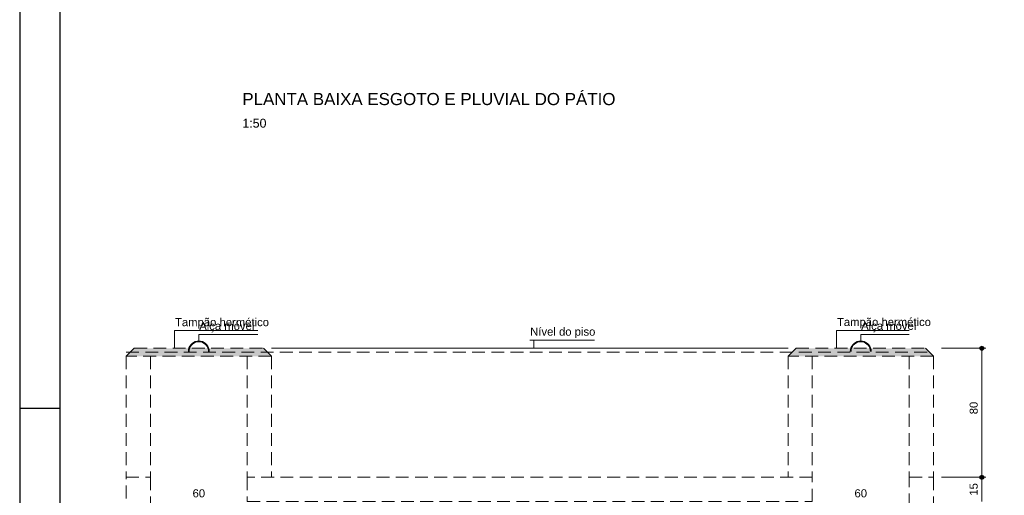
# Model space of a CAD drawing. Header units: millimetres. Extents: x 567 to 934, y -1 to 364.
# Tile 2 of 256: x 567 to 592, y 12 to 23. Entities that reach past the tile are written whole.
import ezdxf

# ---------------------------------------------------------------- set-up
doc = ezdxf.new("R2010")
doc.units = ezdxf.units.MM
doc.header["$MEASUREMENT"] = 0
doc.linetypes.add('HIDDEN2', pattern=[0.47625, 0.3175, -0.15875])
doc.linetypes.add('NULL', pattern=[0])
doc.layers.get('0').update_dxf_attribs({"lineweight": 18})
for name, color, linetype, lineweight in [('DI-Cotas', 9, 'Continuous', 9), ('DI-Detalhes', 1, 'HIDDEN2', 9), ('DI-Eixos', 7, 'HIDDEN2', 9), ('Textos', 7, 'Continuous', 9)]:
    doc.layers.add(name, color=color, linetype=linetype, lineweight=lineweight)
doc.layers.add('FOLHA_PADRÃO', color=7, linetype='Continuous')
doc.styles.add('Arial', font='arial.ttf')
doc.styles.add('ArialBlack', font='txt')

# ---------------------------------------------------------------- blocks, each defined once
blk = doc.blocks.new('A1EST. 1500')
at = {"layer": 'FOLHA_PADRÃO', "color": 1, "linetype": 'Continuous'}
blk.add_line((0, 59.4), (0, 0), dxfattribs=at)
at = {"layer": 'FOLHA_PADRÃO', "color": 1}
blk.add_line((1, 14.85), (0, 14.85), dxfattribs=at)
at = {"layer": 'FOLHA_PADRÃO', "color": 6, "linetype": 'Continuous'}
blk.add_lwpolyline([(149, 58.4), (149, 1), (1, 1), (1, 58.4), (149, 58.4)], dxfattribs=at)

msp = doc.modelspace()

# ---------------------------------------------------------------- hatches: boundary and pattern name
at = {"layer": 'DI-Cotas', "linetype": 'Continuous'}
for points in [[(591.337, 15.251), (591.337, 15.256), (591.336, 15.26), (591.335, 15.264), (591.334, 15.268), (591.332, 15.272), (591.33, 15.276), (591.328, 15.28), (591.325, 15.283), (591.322, 15.287), (591.319, 15.29), (591.315, 15.292), (591.312, 15.295), (591.308, 15.297), (591.304, 15.298), (591.3, 15.3), (591.295, 15.3), (591.291, 15.301), (591.287, 15.301), (591.282, 15.301), (591.278, 15.3), (591.274, 15.3), (591.27, 15.298), (591.266, 15.297), (591.262, 15.295), (591.258, 15.292), (591.255, 15.29), (591.251, 15.287), (591.248, 15.283), (591.246, 15.28), (591.243, 15.276), (591.241, 15.272), (591.24, 15.268), (591.238, 15.264), (591.238, 15.26), (591.237, 15.256), (591.237, 15.251), (591.237, 15.247), (591.238, 15.243), (591.238, 15.238), (591.24, 15.234), (591.241, 15.23), (591.243, 15.226), (591.246, 15.223), (591.248, 15.219), (591.251, 15.216), (591.255, 15.213), (591.258, 15.21), (591.262, 15.208), (591.266, 15.206), (591.27, 15.204), (591.274, 15.203), (591.278, 15.202), (591.282, 15.201), (591.287, 15.201), (591.291, 15.201), (591.295, 15.202), (591.3, 15.203), (591.304, 15.204), (591.308, 15.206), (591.312, 15.208), (591.315, 15.21), (591.319, 15.213), (591.322, 15.216), (591.325, 15.219), (591.328, 15.223), (591.33, 15.226), (591.332, 15.23), (591.334, 15.234), (591.335, 15.238), (591.336, 15.243), (591.337, 15.247)], [(591.337, 12.051), (591.337, 12.056), (591.336, 12.06), (591.335, 12.064), (591.334, 12.068), (591.332, 12.072), (591.33, 12.076), (591.328, 12.08), (591.325, 12.083), (591.322, 12.087), (591.319, 12.09), (591.315, 12.092), (591.312, 12.095), (591.308, 12.097), (591.304, 12.098), (591.3, 12.1), (591.295, 12.1), (591.291, 12.101), (591.287, 12.101), (591.282, 12.101), (591.278, 12.1), (591.274, 12.1), (591.27, 12.098), (591.266, 12.097), (591.262, 12.095), (591.258, 12.092), (591.255, 12.09), (591.251, 12.087), (591.248, 12.083), (591.246, 12.08), (591.243, 12.076), (591.241, 12.072), (591.24, 12.068), (591.238, 12.064), (591.238, 12.06), (591.237, 12.056), (591.237, 12.051), (591.237, 12.047), (591.238, 12.043), (591.238, 12.038), (591.24, 12.034), (591.241, 12.03), (591.243, 12.026), (591.246, 12.023), (591.248, 12.019), (591.251, 12.016), (591.255, 12.013), (591.258, 12.01), (591.262, 12.008), (591.266, 12.006), (591.27, 12.004), (591.274, 12.003), (591.278, 12.002), (591.282, 12.001), (591.287, 12.001), (591.291, 12.001), (591.295, 12.002), (591.3, 12.003), (591.304, 12.004), (591.308, 12.006), (591.312, 12.008), (591.315, 12.01), (591.319, 12.013), (591.322, 12.016), (591.325, 12.019), (591.328, 12.023), (591.33, 12.026), (591.332, 12.03), (591.334, 12.034), (591.335, 12.038), (591.336, 12.043), (591.337, 12.047)], [(591.337, 12.051), (591.337, 12.056), (591.336, 12.06), (591.335, 12.064), (591.334, 12.068), (591.332, 12.072), (591.33, 12.076), (591.328, 12.08), (591.325, 12.083), (591.322, 12.087), (591.319, 12.09), (591.315, 12.092), (591.312, 12.095), (591.308, 12.097), (591.304, 12.098), (591.3, 12.1), (591.295, 12.1), (591.291, 12.101), (591.287, 12.101), (591.282, 12.101), (591.278, 12.1), (591.274, 12.1), (591.27, 12.098), (591.266, 12.097), (591.262, 12.095), (591.258, 12.092), (591.255, 12.09), (591.251, 12.087), (591.248, 12.083), (591.246, 12.08), (591.243, 12.076), (591.241, 12.072), (591.24, 12.068), (591.238, 12.064), (591.238, 12.06), (591.237, 12.056), (591.237, 12.051), (591.237, 12.047), (591.238, 12.043), (591.238, 12.038), (591.24, 12.034), (591.241, 12.03), (591.243, 12.026), (591.246, 12.023), (591.248, 12.019), (591.251, 12.016), (591.255, 12.013), (591.258, 12.01), (591.262, 12.008), (591.266, 12.006), (591.27, 12.004), (591.274, 12.003), (591.278, 12.002), (591.282, 12.001), (591.287, 12.001), (591.291, 12.001), (591.295, 12.002), (591.3, 12.003), (591.304, 12.004), (591.308, 12.006), (591.312, 12.008), (591.315, 12.01), (591.319, 12.013), (591.322, 12.016), (591.325, 12.019), (591.328, 12.023), (591.33, 12.026), (591.332, 12.03), (591.334, 12.034), (591.335, 12.038), (591.336, 12.043), (591.337, 12.047)]]:
    msp.add_hatch(color=9, dxfattribs=at).paths.add_polyline_path(points)
at = {"layer": 'DI-Detalhes', "linetype": 'Continuous'}
for points in [[(570.287, 15.251), (573.487, 15.251), (573.687, 15.051), (570.087, 15.051)], [(586.687, 15.251), (589.887, 15.251), (590.087, 15.051), (586.487, 15.051)]]:
    msp.add_hatch(color=1, dxfattribs=at).paths.add_polyline_path(points)

# ---------------------------------------------------------------- linework, layer by layer
at = {"layer": 'DI-Cotas', "color": 9, "linetype": 'Continuous', "lineweight": 9}
for p, q in [((571.287, 15.251), (571.287, 15.687)), ((571.287, 15.687), (573.347, 15.687)), ((587.687, 15.251), (587.687, 15.687)), ((587.687, 15.687), (589.487, 15.687)), ((571.887, 15.431), (571.887, 15.591)), ((571.887, 15.591), (573.347, 15.591)), ((580.087, 15.451), (581.687, 15.451)), ((588.287, 15.431), (588.287, 15.591)), ((588.287, 15.591), (589.487, 15.591)), ((573.687, 15.251), (586.487, 15.251)), ((590.287, 15.251), (591.387, 15.251)), ((591.287, 12.051), (591.287, 15.251)), ((590.287, 12.051), (591.387, 12.051)), ((590.287, 12.051), (591.387, 12.051)), ((591.287, 11.451), (591.287, 12.051))]:
    msp.add_line(p, q, dxfattribs=at)
msp.add_lwpolyline([(580.187, 15.451), (580.187, 15.251)], dxfattribs=at)
for centre in [(591.287, 15.251), (591.287, 12.051), (591.287, 12.051)]:
    msp.add_circle(centre, 0.05, dxfattribs=at)
at = {"layer": 'DI-Detalhes', "color": 1, "linetype": 'HIDDEN2', "lineweight": 9}
for p, q in [((570.087, 15.151), (590.087, 15.151)), ((570.087, 15.051), (570.087, 12.051)), ((570.687, 15.051), (570.687, 12.051)), ((573.087, 15.051), (573.087, 12.051)), ((573.687, 15.051), (573.687, 12.051)), ((586.487, 15.051), (586.487, 12.051)), ((587.087, 15.051), (587.087, 12.051)), ((589.487, 15.051), (589.487, 12.051)), ((590.087, 15.051), (590.087, 12.051))]:
    msp.add_line(p, q, dxfattribs=at)
at = {"layer": 'DI-Detalhes'}
for points in [[(572.146, 15.171), (572.142, 15.216), (572.13, 15.26), (572.111, 15.301), (572.085, 15.338), (572.053, 15.37), (572.016, 15.396), (571.975, 15.415), (571.932, 15.426), (571.887, 15.43), (571.842, 15.426), (571.798, 15.415), (571.757, 15.396), (571.72, 15.37), (571.688, 15.338), (571.662, 15.301), (571.643, 15.26), (571.632, 15.216), (571.628, 15.171)], [(572.145, 15.171), (572.141, 15.216), (572.129, 15.259), (572.11, 15.3), (572.084, 15.337), (572.053, 15.369), (572.016, 15.395), (571.975, 15.414), (571.932, 15.425), (571.887, 15.429), (571.842, 15.425), (571.799, 15.414), (571.758, 15.395), (571.721, 15.369), (571.689, 15.337), (571.663, 15.3), (571.644, 15.259), (571.633, 15.216), (571.629, 15.171)], [(572.144, 15.171), (572.14, 15.216), (572.128, 15.259), (572.109, 15.3), (572.084, 15.336), (572.052, 15.368), (572.015, 15.394), (571.975, 15.413), (571.931, 15.424), (571.887, 15.428), (571.842, 15.424), (571.799, 15.413), (571.758, 15.394), (571.722, 15.368), (571.69, 15.336), (571.664, 15.3), (571.645, 15.259), (571.634, 15.216), (571.63, 15.171)], [(572.143, 15.171), (572.139, 15.216), (572.127, 15.259), (572.108, 15.299), (572.083, 15.336), (572.051, 15.367), (572.015, 15.393), (571.974, 15.412), (571.931, 15.423), (571.887, 15.427), (571.842, 15.423), (571.799, 15.412), (571.759, 15.393), (571.722, 15.367), (571.691, 15.336), (571.665, 15.299), (571.646, 15.259), (571.635, 15.216), (571.631, 15.171)], [(572.142, 15.171), (572.138, 15.215), (572.126, 15.258), (572.108, 15.299), (572.082, 15.335), (572.051, 15.367), (572.014, 15.392), (571.974, 15.411), (571.931, 15.422), (571.887, 15.426), (571.842, 15.422), (571.8, 15.411), (571.759, 15.392), (571.723, 15.367), (571.691, 15.335), (571.666, 15.299), (571.647, 15.258), (571.636, 15.215), (571.632, 15.171)], [(572.141, 15.171), (572.137, 15.215), (572.125, 15.258), (572.107, 15.298), (572.081, 15.334), (572.05, 15.366), (572.014, 15.391), (571.974, 15.41), (571.931, 15.421), (571.887, 15.425), (571.843, 15.421), (571.8, 15.41), (571.76, 15.391), (571.724, 15.366), (571.692, 15.334), (571.667, 15.298), (571.648, 15.258), (571.637, 15.215), (571.633, 15.171)], [(572.14, 15.171), (572.136, 15.215), (572.125, 15.258), (572.106, 15.298), (572.081, 15.334), (572.049, 15.365), (572.013, 15.39), (571.973, 15.409), (571.931, 15.42), (571.887, 15.424), (571.843, 15.42), (571.8, 15.409), (571.76, 15.39), (571.724, 15.365), (571.693, 15.334), (571.668, 15.298), (571.649, 15.258), (571.638, 15.215), (571.634, 15.171)], [(572.139, 15.171), (572.135, 15.215), (572.124, 15.257), (572.105, 15.297), (572.08, 15.333), (572.049, 15.364), (572.013, 15.389), (571.973, 15.408), (571.931, 15.419), (571.887, 15.423), (571.843, 15.419), (571.801, 15.408), (571.761, 15.389), (571.725, 15.364), (571.694, 15.333), (571.669, 15.297), (571.65, 15.257), (571.639, 15.215), (571.635, 15.171)], [(572.138, 15.171), (572.134, 15.215), (572.123, 15.257), (572.104, 15.297), (572.079, 15.333), (572.048, 15.363), (572.012, 15.389), (571.973, 15.407), (571.93, 15.418), (571.887, 15.422), (571.843, 15.418), (571.801, 15.407), (571.761, 15.389), (571.725, 15.363), (571.694, 15.333), (571.669, 15.297), (571.651, 15.257), (571.64, 15.215), (571.636, 15.171)], [(572.137, 15.171), (572.133, 15.215), (572.122, 15.257), (572.103, 15.296), (572.078, 15.332), (572.047, 15.363), (572.012, 15.388), (571.972, 15.406), (571.93, 15.417), (571.887, 15.421), (571.843, 15.417), (571.801, 15.406), (571.762, 15.388), (571.726, 15.363), (571.695, 15.332), (571.67, 15.296), (571.652, 15.257), (571.641, 15.215), (571.637, 15.171)], [(572.136, 15.171), (572.132, 15.214), (572.121, 15.256), (572.102, 15.296), (572.078, 15.331), (572.047, 15.362), (572.011, 15.387), (571.972, 15.405), (571.93, 15.416), (571.887, 15.42), (571.844, 15.416), (571.802, 15.405), (571.762, 15.387), (571.727, 15.362), (571.696, 15.331), (571.671, 15.296), (571.653, 15.256), (571.642, 15.214), (571.638, 15.171)], [(572.135, 15.171), (572.131, 15.214), (572.12, 15.256), (572.102, 15.295), (572.077, 15.331), (572.046, 15.361), (572.011, 15.386), (571.972, 15.404), (571.93, 15.415), (571.887, 15.419), (571.844, 15.415), (571.802, 15.404), (571.763, 15.386), (571.727, 15.361), (571.697, 15.331), (571.672, 15.295), (571.654, 15.256), (571.643, 15.214), (571.639, 15.171)], [(572.134, 15.171), (572.13, 15.214), (572.119, 15.256), (572.101, 15.295), (572.076, 15.33), (572.046, 15.36), (572.01, 15.385), (571.971, 15.403), (571.93, 15.414), (571.887, 15.418), (571.844, 15.414), (571.802, 15.403), (571.763, 15.385), (571.728, 15.36), (571.698, 15.33), (571.673, 15.295), (571.655, 15.256), (571.644, 15.214), (571.64, 15.171)], [(572.133, 15.171), (572.129, 15.214), (572.118, 15.255), (572.1, 15.294), (572.075, 15.329), (572.045, 15.36), (572.01, 15.384), (571.971, 15.402), (571.929, 15.413), (571.887, 15.417), (571.844, 15.413), (571.803, 15.402), (571.764, 15.384), (571.729, 15.36), (571.698, 15.329), (571.674, 15.294), (571.656, 15.255), (571.645, 15.214), (571.641, 15.171)], [(572.132, 15.171), (572.128, 15.214), (572.117, 15.255), (572.099, 15.294), (572.074, 15.329), (572.044, 15.359), (572.009, 15.383), (571.971, 15.401), (571.929, 15.412), (571.887, 15.416), (571.844, 15.412), (571.803, 15.401), (571.764, 15.383), (571.729, 15.359), (571.699, 15.329), (571.675, 15.294), (571.657, 15.255), (571.645, 15.214), (571.642, 15.171)], [(572.131, 15.171), (572.127, 15.214), (572.116, 15.255), (572.098, 15.293), (572.074, 15.328), (572.044, 15.358), (572.009, 15.383), (571.97, 15.4), (571.929, 15.412), (571.887, 15.415), (571.844, 15.412), (571.803, 15.4), (571.765, 15.383), (571.73, 15.358), (571.7, 15.328), (571.675, 15.293), (571.657, 15.255), (571.646, 15.214), (571.643, 15.171)], [(572.13, 15.171), (572.126, 15.213), (572.115, 15.254), (572.097, 15.293), (572.073, 15.327), (572.043, 15.357), (572.008, 15.382), (571.97, 15.4), (571.929, 15.411), (571.887, 15.414), (571.845, 15.411), (571.804, 15.4), (571.765, 15.382), (571.731, 15.357), (571.701, 15.327), (571.676, 15.293), (571.658, 15.254), (571.647, 15.213), (571.644, 15.171)], [(572.129, 15.171), (572.125, 15.213), (572.114, 15.254), (572.096, 15.292), (572.072, 15.327), (572.042, 15.357), (572.008, 15.381), (571.97, 15.399), (571.929, 15.41), (571.887, 15.413), (571.845, 15.41), (571.804, 15.399), (571.766, 15.381), (571.731, 15.357), (571.701, 15.327), (571.677, 15.292), (571.659, 15.254), (571.648, 15.213), (571.645, 15.171)], [(572.128, 15.171), (572.124, 15.213), (572.113, 15.254), (572.095, 15.292), (572.071, 15.326), (572.042, 15.356), (572.007, 15.38), (571.969, 15.398), (571.929, 15.409), (571.887, 15.412), (571.845, 15.409), (571.804, 15.398), (571.766, 15.38), (571.732, 15.356), (571.702, 15.326), (571.678, 15.292), (571.66, 15.254), (571.649, 15.213), (571.646, 15.171)], [(572.127, 15.171), (572.123, 15.213), (572.112, 15.253), (572.095, 15.291), (572.071, 15.325), (572.041, 15.355), (572.007, 15.379), (571.969, 15.397), (571.928, 15.408), (571.887, 15.411), (571.845, 15.408), (571.805, 15.397), (571.767, 15.379), (571.733, 15.355), (571.703, 15.325), (571.679, 15.291), (571.661, 15.253), (571.65, 15.213), (571.647, 15.171)], [(588.546, 15.171), (588.542, 15.216), (588.53, 15.26), (588.511, 15.301), (588.485, 15.338), (588.453, 15.37), (588.416, 15.396), (588.375, 15.415), (588.332, 15.426), (588.287, 15.43), (588.242, 15.426), (588.198, 15.415), (588.157, 15.396), (588.12, 15.37), (588.088, 15.338), (588.062, 15.301), (588.043, 15.26), (588.032, 15.216), (588.028, 15.171)], [(588.545, 15.171), (588.541, 15.216), (588.529, 15.259), (588.51, 15.3), (588.484, 15.337), (588.453, 15.369), (588.416, 15.395), (588.375, 15.414), (588.332, 15.425), (588.287, 15.429), (588.242, 15.425), (588.199, 15.414), (588.158, 15.395), (588.121, 15.369), (588.089, 15.337), (588.063, 15.3), (588.044, 15.259), (588.033, 15.216), (588.029, 15.171)], [(588.544, 15.171), (588.54, 15.216), (588.528, 15.259), (588.509, 15.3), (588.484, 15.336), (588.452, 15.368), (588.415, 15.394), (588.375, 15.413), (588.331, 15.424), (588.287, 15.428), (588.242, 15.424), (588.199, 15.413), (588.158, 15.394), (588.122, 15.368), (588.09, 15.336), (588.064, 15.3), (588.045, 15.259), (588.034, 15.216), (588.03, 15.171)], [(588.543, 15.171), (588.539, 15.216), (588.527, 15.259), (588.508, 15.299), (588.483, 15.336), (588.451, 15.367), (588.415, 15.393), (588.374, 15.412), (588.331, 15.423), (588.287, 15.427), (588.242, 15.423), (588.199, 15.412), (588.159, 15.393), (588.122, 15.367), (588.091, 15.336), (588.065, 15.299), (588.046, 15.259), (588.035, 15.216), (588.031, 15.171)], [(588.542, 15.171), (588.538, 15.215), (588.526, 15.258), (588.508, 15.299), (588.482, 15.335), (588.451, 15.367), (588.414, 15.392), (588.374, 15.411), (588.331, 15.422), (588.287, 15.426), (588.242, 15.422), (588.2, 15.411), (588.159, 15.392), (588.123, 15.367), (588.091, 15.335), (588.066, 15.299), (588.047, 15.258), (588.036, 15.215), (588.032, 15.171)], [(588.541, 15.171), (588.537, 15.215), (588.525, 15.258), (588.507, 15.298), (588.481, 15.334), (588.45, 15.366), (588.414, 15.391), (588.374, 15.41), (588.331, 15.421), (588.287, 15.425), (588.243, 15.421), (588.2, 15.41), (588.16, 15.391), (588.124, 15.366), (588.092, 15.334), (588.067, 15.298), (588.048, 15.258), (588.037, 15.215), (588.033, 15.171)], [(588.54, 15.171), (588.536, 15.215), (588.525, 15.258), (588.506, 15.298), (588.481, 15.334), (588.449, 15.365), (588.413, 15.39), (588.373, 15.409), (588.331, 15.42), (588.287, 15.424), (588.243, 15.42), (588.2, 15.409), (588.16, 15.39), (588.124, 15.365), (588.093, 15.334), (588.068, 15.298), (588.049, 15.258), (588.038, 15.215), (588.034, 15.171)], [(588.539, 15.171), (588.535, 15.215), (588.524, 15.257), (588.505, 15.297), (588.48, 15.333), (588.449, 15.364), (588.413, 15.389), (588.373, 15.408), (588.331, 15.419), (588.287, 15.423), (588.243, 15.419), (588.201, 15.408), (588.161, 15.389), (588.125, 15.364), (588.094, 15.333), (588.069, 15.297), (588.05, 15.257), (588.039, 15.215), (588.035, 15.171)], [(588.538, 15.171), (588.534, 15.215), (588.523, 15.257), (588.504, 15.297), (588.479, 15.333), (588.448, 15.363), (588.412, 15.389), (588.373, 15.407), (588.33, 15.418), (588.287, 15.422), (588.243, 15.418), (588.201, 15.407), (588.161, 15.389), (588.125, 15.363), (588.094, 15.333), (588.069, 15.297), (588.051, 15.257), (588.04, 15.215), (588.036, 15.171)], [(588.537, 15.171), (588.533, 15.215), (588.522, 15.257), (588.503, 15.296), (588.478, 15.332), (588.447, 15.363), (588.412, 15.388), (588.372, 15.406), (588.33, 15.417), (588.287, 15.421), (588.243, 15.417), (588.201, 15.406), (588.162, 15.388), (588.126, 15.363), (588.095, 15.332), (588.07, 15.296), (588.052, 15.257), (588.041, 15.215), (588.037, 15.171)], [(588.536, 15.171), (588.532, 15.214), (588.521, 15.256), (588.502, 15.296), (588.478, 15.331), (588.447, 15.362), (588.411, 15.387), (588.372, 15.405), (588.33, 15.416), (588.287, 15.42), (588.244, 15.416), (588.202, 15.405), (588.162, 15.387), (588.127, 15.362), (588.096, 15.331), (588.071, 15.296), (588.053, 15.256), (588.042, 15.214), (588.038, 15.171)], [(588.535, 15.171), (588.531, 15.214), (588.52, 15.256), (588.502, 15.295), (588.477, 15.331), (588.446, 15.361), (588.411, 15.386), (588.372, 15.404), (588.33, 15.415), (588.287, 15.419), (588.244, 15.415), (588.202, 15.404), (588.163, 15.386), (588.127, 15.361), (588.097, 15.331), (588.072, 15.295), (588.054, 15.256), (588.043, 15.214), (588.039, 15.171)], [(588.534, 15.171), (588.53, 15.214), (588.519, 15.256), (588.501, 15.295), (588.476, 15.33), (588.446, 15.36), (588.41, 15.385), (588.371, 15.403), (588.33, 15.414), (588.287, 15.418), (588.244, 15.414), (588.202, 15.403), (588.163, 15.385), (588.128, 15.36), (588.098, 15.33), (588.073, 15.295), (588.055, 15.256), (588.044, 15.214), (588.04, 15.171)], [(588.533, 15.171), (588.529, 15.214), (588.518, 15.255), (588.5, 15.294), (588.475, 15.329), (588.445, 15.36), (588.41, 15.384), (588.371, 15.402), (588.329, 15.413), (588.287, 15.417), (588.244, 15.413), (588.203, 15.402), (588.164, 15.384), (588.129, 15.36), (588.098, 15.329), (588.074, 15.294), (588.056, 15.255), (588.045, 15.214), (588.041, 15.171)], [(588.532, 15.171), (588.528, 15.214), (588.517, 15.255), (588.499, 15.294), (588.474, 15.329), (588.444, 15.359), (588.409, 15.383), (588.371, 15.401), (588.329, 15.412), (588.287, 15.416), (588.244, 15.412), (588.203, 15.401), (588.164, 15.383), (588.129, 15.359), (588.099, 15.329), (588.075, 15.294), (588.057, 15.255), (588.045, 15.214), (588.042, 15.171)], [(588.531, 15.171), (588.527, 15.214), (588.516, 15.255), (588.498, 15.293), (588.474, 15.328), (588.444, 15.358), (588.409, 15.383), (588.37, 15.4), (588.329, 15.412), (588.287, 15.415), (588.244, 15.412), (588.203, 15.4), (588.165, 15.383), (588.13, 15.358), (588.1, 15.328), (588.075, 15.293), (588.057, 15.255), (588.046, 15.214), (588.043, 15.171)], [(588.53, 15.171), (588.526, 15.213), (588.515, 15.254), (588.497, 15.293), (588.473, 15.327), (588.443, 15.357), (588.408, 15.382), (588.37, 15.4), (588.329, 15.411), (588.287, 15.414), (588.245, 15.411), (588.204, 15.4), (588.165, 15.382), (588.131, 15.357), (588.101, 15.327), (588.076, 15.293), (588.058, 15.254), (588.047, 15.213), (588.044, 15.171)], [(588.529, 15.171), (588.525, 15.213), (588.514, 15.254), (588.496, 15.292), (588.472, 15.327), (588.442, 15.357), (588.408, 15.381), (588.37, 15.399), (588.329, 15.41), (588.287, 15.413), (588.245, 15.41), (588.204, 15.399), (588.166, 15.381), (588.131, 15.357), (588.101, 15.327), (588.077, 15.292), (588.059, 15.254), (588.048, 15.213), (588.045, 15.171)], [(588.528, 15.171), (588.524, 15.213), (588.513, 15.254), (588.495, 15.292), (588.471, 15.326), (588.442, 15.356), (588.407, 15.38), (588.369, 15.398), (588.329, 15.409), (588.287, 15.412), (588.245, 15.409), (588.204, 15.398), (588.166, 15.38), (588.132, 15.356), (588.102, 15.326), (588.078, 15.292), (588.06, 15.254), (588.049, 15.213), (588.046, 15.171)], [(588.527, 15.171), (588.523, 15.213), (588.512, 15.253), (588.495, 15.291), (588.471, 15.325), (588.441, 15.355), (588.407, 15.379), (588.369, 15.397), (588.328, 15.408), (588.287, 15.411), (588.245, 15.408), (588.205, 15.397), (588.167, 15.379), (588.133, 15.355), (588.103, 15.325), (588.079, 15.291), (588.061, 15.253), (588.05, 15.213), (588.047, 15.171)], [(570.287, 15.251), (573.487, 15.251), (573.687, 15.051), (570.087, 15.051), (570.287, 15.251)], [(586.687, 15.251), (589.887, 15.251), (590.087, 15.051), (586.487, 15.051), (586.687, 15.251)]]:
    msp.add_lwpolyline(points, dxfattribs=at)
at = {"layer": 'DI-Eixos'}
for points in [[(570.087, 11.051), (570.087, 12.051), (570.687, 12.051), (570.687, 11.051), (570.087, 11.051)], [(573.087, 12.051), (573.087, 11.451), (587.087, 11.451), (587.087, 12.051), (573.087, 12.051)], [(589.487, 10.851), (589.487, 12.051), (590.087, 12.051), (590.087, 10.851), (589.487, 10.851)]]:
    msp.add_lwpolyline(points, dxfattribs=at)

# ---------------------------------------------------------------- block references
msp.add_blockref('A1EST. 1500', (567.449, -1.095))

# ---------------------------------------------------------------- texts
at = {"layer": 'DI-Cotas', "color": 9, "linetype": 'NULL', "char_height": 0.2, "width": 0.62134, "attachment_point": 8, "rotation": 90.0002, "line_spacing_factor": 0.6, "style": 'Arial'}
for s, insert in [('80', (591.187, 13.769)), ('15', (591.187, 11.751))]:
    msp.add_mtext(s, dxfattribs=dict(at, insert=insert))
at = {"layer": 'DI-Cotas', "color": 9, "linetype": 'NULL', "char_height": 0.2, "width": 0.62134, "attachment_point": 8, "line_spacing_factor": 0.6, "style": 'Arial'}
for insert in [(571.887, 11.551), (588.287, 11.551)]:
    msp.add_mtext('60', dxfattribs=dict(at, insert=insert))
at = {"layer": 'DI-Detalhes', "color": 1, "linetype": 'NULL', "char_height": 0.2, "attachment_point": 7, "line_spacing_factor": 0.6, "style": 'Arial'}
for s, insert, width in [('Tampão hermético', (571.297, 15.737), 4.65793), ('Alça móvel', (571.897, 15.642), 2.73293), ('Tampão hermético', (587.697, 15.741), 4.65793), ('Alça móvel', (588.297, 15.645), 2.73293), ('Nível do piso', (580.097, 15.502), 3.22988)]:
    msp.add_mtext(s, dxfattribs=dict(at, insert=insert, width=width))
at = {"layer": 'Textos', "linetype": 'NULL', "attachment_point": 7, "line_spacing_factor": 0.6}
for s, insert, char_height, width, style in [('PLANTA BAIXA ESGOTO E PLUVIAL DO PÁTIO', (572.965, 21.275), 0.3, 21.80589, 'ArialBlack'), ('1:50', (572.965, 20.717), 0.22, 1.19591, 'Arial')]:
    msp.add_mtext(s, dxfattribs=dict(at, insert=insert, char_height=char_height, width=width, style=style))

doc.saveas('drawing.dxf')
